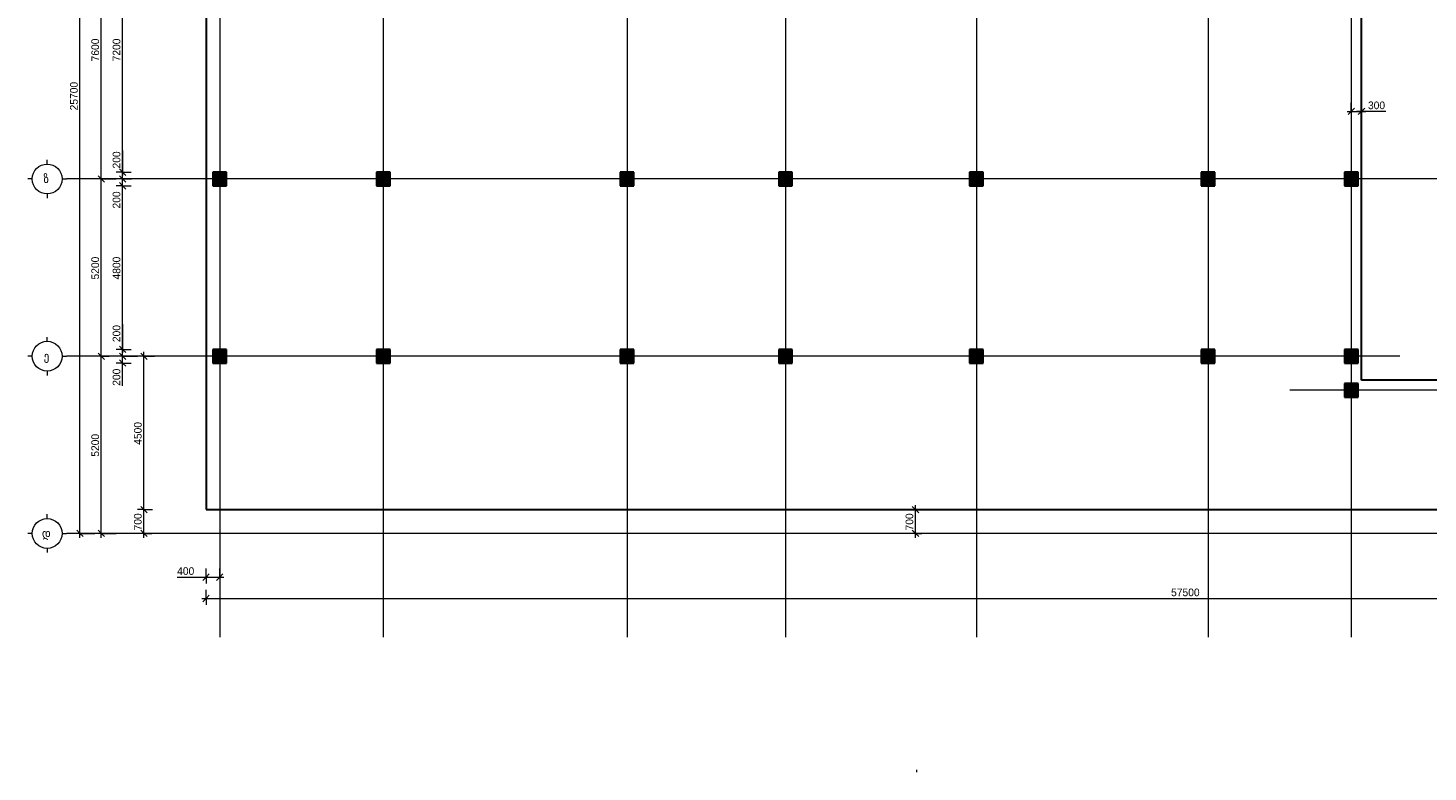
# Model space of a CAD drawing. Header units: millimetres. Extents: x -21725 to 46725, y 10400 to 54520.
# Tile 1 of 6: x -21725 to 19351, y 10400 to 32231. Entities that reach past the tile are written whole.
import ezdxf

# ---------------------------------------------------------------- set-up
doc = ezdxf.new("R2010")
doc.units = ezdxf.units.MM
doc.linetypes.add('StructuralPlan-B01_RCW$0$Grid Line', pattern=[22.225, 12.7, -3.175, 3.175, -3.175])
doc.linetypes.add('StructuralPlan-B01_RCW$0$Hidden 1_5', pattern=[2.2, 1.5, -0.7])
for name, color, linetype, lineweight in [('S - LINE', 7, 'Continuous', 15), ('StructuralPlan-B01_RCW$0$A-010-D_DIM', 7, 'Continuous', 5), ('StructuralPlan-B01_RCW$0$A-010-D_DIM-125', 7, 'Continuous', 5), ('StructuralPlan-B01_RCW$0$S-160-M_FOUND', 7, 'Continuous', 30), ('StructuralPlan-B01_RCW$0$S-280-M_COLUMN', 7, 'Continuous', 30), ('StructuralPlan-B01_RCW$0$S-280-M_COLUMN main', 7, 'Continuous', 30), ('StructuralPlan-B01_RCW$0$Z-030-M_GRID', 7, 'Continuous', 5), ('StructuralPlan-B01_RCW$0$Z-033_T_GRIDREF', 7, 'Continuous', 5)]:
    doc.layers.add(name, color=color, linetype=linetype, lineweight=lineweight)
doc.layers.add('StructuralPlan-B01_RCW$0$A-010-M_LINE', color=7, linetype='Continuous', lineweight=5, true_color=0x00a600)
doc.styles.add('StructuralPlan-B01_RCW$0$Cubicon', font='Cubicon.ttf', dxfattribs={"height": 250})
doc.styles.add('StructuralPlan-B01_RCW$0$Cubicon_2', font='Cubicon.ttf', dxfattribs={"height": 225})
doc.dimstyles.new('StructuralPlan-B01_RCW$0$CUB_DIM_1_8', dxfattribs={"dimscale": 304.8, "dimtxt": 227.001572, "dimasz": 0.615157, "dimexe": 0.615157, "dimexo": 0.0625, "dimgap": 0, "dimtad": 1, "dimdec": 0, "dimzin": 0, "dimdsep": 46, "dimtxsty": 'StructuralPlan-B01_RCW$0$Cubicon_2', "dimblk1": 'StructuralPlan-B01_RCW$0$_Oblique', "dimblk2": 'StructuralPlan-B01_RCW$0$_Oblique', "dimsah": 1, "dimcen": 0.09, "dimdle": 0.410105, "dimazin": 0, "dimtfac": 1, "dimtdec": 4, "dimtix": 1, "dimtmove": 0, "dimatfit": 3, "dimfxl": 0.82021, "dimfxlon": 1, "dimtvp": 1, "dimtolj": 1, "dimtzin": 0, "dimarcsym": 2})
doc.dimstyles.new('StructuralPlan-B01_RCW$0$CUB_DIM_1_8_1', dxfattribs={"dimscale": 304.8, "dimtxt": 227.001572, "dimasz": 0.615157, "dimexe": 0.615157, "dimexo": 0.0625, "dimgap": 0, "dimtad": 1, "dimdec": 0, "dimzin": 0, "dimdsep": 46, "dimtxsty": 'StructuralPlan-B01_RCW$0$Cubicon_2', "dimblk1": 'StructuralPlan-B01_RCW$0$_Oblique', "dimblk2": 'StructuralPlan-B01_RCW$0$_Oblique', "dimsah": 1, "dimcen": 0.09, "dimdle": 0.410105, "dimazin": 0, "dimtfac": 1, "dimtdec": 4, "dimtix": 1, "dimtmove": 1, "dimatfit": 3, "dimfxl": 0.82021, "dimfxlon": 1, "dimtvp": 1, "dimtolj": 1, "dimtzin": 0, "dimarcsym": 2})

# ---------------------------------------------------------------- blocks, each defined once
blk = doc.blocks.new('StructuralPlan-B01_RCW$0$00_CUB_CO_RC_Rectangular - B4_400X400_G-2931189-B01_RCW')
at = {"layer": 'StructuralPlan-B01_RCW$0$S-280-M_COLUMN main', "linetype": 'StructuralPlan-B01_RCW$0$Hidden 1_5', "true_color": 0xa4a4a4}
blk.add_hatch(color=253, dxfattribs=at).paths.add_polyline_path([(200, 200), (-200, 200), (-200, -200), (200, -200)])
at = {"layer": 'StructuralPlan-B01_RCW$0$S-280-M_COLUMN'}
for p, q in [((200, 200), (-200, 200)), ((-200, 200), (-200, -200)), ((200, -200), (200, 200)), ((-200, -200), (200, -200))]:
    blk.add_line(p, q, dxfattribs=at)
blk = doc.blocks.new('StructuralPlan-B01_RCW$0$Grid - 00_CUB_ღერძის თავი-752507-B01_RCW')
at = {"layer": 'StructuralPlan-B01_RCW$0$Z-033_T_GRIDREF'}
for p, q in [((0, 3.5), (0, 4.5)), ((-3.5, 0), (-4.5, 0)), ((3.5, 0), (4.5, 0)), ((0, -3.5), (0, -4.5))]:
    blk.add_line(p, q, dxfattribs=at)
blk.add_circle((0, 0), 3.5, dxfattribs=at)
blk = doc.blocks.new('StructuralPlan-B01_RCW$0$DIMBLOCK17-B01_RCW')
at = {"layer": 'StructuralPlan-B01_RCW$0$A-010-D_DIM-125', "transparency": 16777216}
for p, q in [((-20200, 43100), (-20294, 43194)), ((-20200, 17275), (-20200, 43225)), ((-20200, 43100), (-20387, 43100)), ((-20200, 43100), (-20106, 43006)), ((-20200, 43100), (-19761, 43100)), ((-20200, 17400), (-20387, 17400)), ((-20200, 17400), (-20294, 17494)), ((-20200, 17400), (-20106, 17306)), ((-20200, 17400), (-19761, 17400))]:
    blk.add_line(p, q, dxfattribs=at)
at = {"layer": 'StructuralPlan-B01_RCW$0$A-010-D_DIM-125', "color": 0, "transparency": 16777216, "insert": (-20491, 29813), "char_height": 225, "width": 1047.7, "attachment_point": 1, "rotation": 90, "line_spacing_factor": 0.931288, "style": 'StructuralPlan-B01_RCW$0$Cubicon_2'}
blk.add_mtext('25700', dxfattribs=at)
blk = doc.blocks.new('StructuralPlan-B01_RCW$0$_Oblique')
at = {"color": 0, "linetype": 'ByBlock', "lineweight": -2}
blk.add_line((-0.5, -0.5), (0.5, 0.5), dxfattribs=at)
blk = doc.blocks.new('StructuralPlan-B01_RCW$0$DIMBLOCK18-B01_RCW')
at = {"layer": 'StructuralPlan-B01_RCW$0$A-010-D_DIM-125', "transparency": 16777216}
for p, q in [((-19575, 22600), (-19762, 22600)), ((-19575, 22600), (-19669, 22694)), ((-19575, 17275), (-19575, 22600)), ((-19575, 22600), (-19481, 22506)), ((-19575, 22600), (-19343, 22600)), ((-19575, 17400), (-19762, 17400)), ((-19575, 17400), (-19669, 17494)), ((-19575, 17400), (-19481, 17306)), ((-19575, 17400), (-19136, 17400))]:
    blk.add_line(p, q, dxfattribs=at)
at = {"layer": 'StructuralPlan-B01_RCW$0$A-010-D_DIM-125', "color": 0, "transparency": 16777216, "insert": (-19866, 19651), "char_height": 225, "width": 838.16, "attachment_point": 1, "rotation": 90, "line_spacing_factor": 0.931288, "style": 'StructuralPlan-B01_RCW$0$Cubicon_2'}
blk.add_mtext('5200', dxfattribs=at)
blk = doc.blocks.new('StructuralPlan-B01_RCW$0$DIMBLOCK19-B01_RCW')
at = {"layer": 'StructuralPlan-B01_RCW$0$A-010-D_DIM-125', "transparency": 16777216}
for p, q in [((-19575, 27800), (-19762, 27800)), ((-19575, 27800), (-19669, 27894)), ((-19575, 22600), (-19575, 27800)), ((-19575, 27800), (-19481, 27706)), ((-19575, 27800), (-19136, 27800)), ((-19575, 22600), (-19762, 22600)), ((-19575, 22600), (-19669, 22694)), ((-19575, 22600), (-19481, 22506)), ((-19575, 22600), (-19343, 22600))]:
    blk.add_line(p, q, dxfattribs=at)
at = {"layer": 'StructuralPlan-B01_RCW$0$A-010-D_DIM-125', "color": 0, "transparency": 16777216, "insert": (-19866, 24851), "char_height": 225, "width": 838.16, "attachment_point": 1, "rotation": 90, "line_spacing_factor": 0.931288, "style": 'StructuralPlan-B01_RCW$0$Cubicon_2'}
blk.add_mtext('5200', dxfattribs=at)
blk = doc.blocks.new('StructuralPlan-B01_RCW$0$DIMBLOCK20-B01_RCW')
at = {"layer": 'StructuralPlan-B01_RCW$0$A-010-D_DIM-125', "transparency": 16777216}
for p, q in [((-19575, 35400), (-19762, 35400)), ((-19575, 35400), (-19669, 35494)), ((-19575, 27800), (-19575, 35400)), ((-19575, 35400), (-19481, 35306)), ((-19575, 35400), (-19136, 35400)), ((-19575, 27800), (-19762, 27800)), ((-19575, 27800), (-19669, 27894)), ((-19575, 27800), (-19481, 27706)), ((-19575, 27800), (-19136, 27800))]:
    blk.add_line(p, q, dxfattribs=at)
at = {"layer": 'StructuralPlan-B01_RCW$0$A-010-D_DIM-125', "color": 0, "transparency": 16777216, "insert": (-19866, 31251), "char_height": 225, "width": 838.16, "attachment_point": 1, "rotation": 90, "line_spacing_factor": 0.931288, "style": 'StructuralPlan-B01_RCW$0$Cubicon_2'}
blk.add_mtext('7600', dxfattribs=at)
blk = doc.blocks.new('StructuralPlan-B01_RCW$0$DIMBLOCK60-B01_RCW')
at = {"layer": 'StructuralPlan-B01_RCW$0$A-010-D_DIM-125', "transparency": 16777216}
for p, q in [((-17349, 16117), (-16701, 16117)), ((-16701, 16117), (-16300, 16117)), ((-16625, 16117), (-15975, 16117)), ((-16500, 16117), (-16594, 16023)), ((-16500, 16117), (-16500, 16367)), ((-16500, 16117), (-16406, 16210)), ((-16500, 16117), (-16500, 15929)), ((-16100, 16117), (-16194, 16023)), ((-16100, 16117), (-16100, 16367)), ((-16100, 16117), (-16006, 16210)), ((-16100, 16117), (-16100, 15929))]:
    blk.add_line(p, q, dxfattribs=at)
at = {"layer": 'StructuralPlan-B01_RCW$0$A-010-D_DIM-125', "color": 0, "transparency": 16777216, "insert": (-17349, 16408), "char_height": 225, "width": 628.62, "attachment_point": 1, "line_spacing_factor": 0.931288, "style": 'StructuralPlan-B01_RCW$0$Cubicon_2'}
blk.add_mtext('400', dxfattribs=at)
blk = doc.blocks.new('StructuralPlan-B01_RCW$0$DIMBLOCK61-B01_RCW')
at = {"layer": 'StructuralPlan-B01_RCW$0$A-010-D_DIM-125', "transparency": 16777216}
for p, q in [((-16500, 15492), (-16500, 15742)), ((41000, 15492), (41000, 15742)), ((-16625, 15492), (41125, 15492)), ((-16500, 15492), (-16594, 15398)), ((-16500, 15492), (-16406, 15585)), ((-16500, 15492), (-16500, 15304)), ((41000, 15492), (40906, 15398)), ((41000, 15492), (41094, 15585)), ((41000, 15492), (41000, 15304))]:
    blk.add_line(p, q, dxfattribs=at)
at = {"layer": 'StructuralPlan-B01_RCW$0$A-010-D_DIM-125', "color": 0, "transparency": 16777216, "insert": (11813, 15783), "char_height": 225, "width": 1047.7, "attachment_point": 1, "line_spacing_factor": 0.931288, "style": 'StructuralPlan-B01_RCW$0$Cubicon_2'}
blk.add_mtext('57500', dxfattribs=at)
blk = doc.blocks.new('StructuralPlan-B01_RCW$0$DIMBLOCK63-B01_RCW')
at = {"layer": 'StructuralPlan-B01_RCW$0$A-010-D_DIM-125', "transparency": 16777216}
for p, q in [((4315, 18100), (4065, 18100)), ((4315, 18100), (4221, 18194)), ((4315, 17275), (4315, 18225)), ((4315, 18100), (4408, 18006)), ((4315, 18100), (4502, 18100)), ((4315, 17400), (4065, 17400)), ((4315, 17400), (4221, 17494)), ((4315, 17400), (4408, 17306)), ((4315, 17400), (4502, 17400))]:
    blk.add_line(p, q, dxfattribs=at)
at = {"layer": 'StructuralPlan-B01_RCW$0$A-010-D_DIM-125', "color": 0, "transparency": 16777216, "insert": (4023, 17488), "char_height": 225, "width": 628.62, "attachment_point": 1, "rotation": 90, "line_spacing_factor": 0.931288, "style": 'StructuralPlan-B01_RCW$0$Cubicon_2'}
blk.add_mtext('700', dxfattribs=at)
blk = doc.blocks.new('StructuralPlan-B01_RCW$0$DIMBLOCK64-B01_RCW')
at = {"layer": 'StructuralPlan-B01_RCW$0$A-010-D_DIM-125', "transparency": 16777216}
for p, q in [((17100, 29783), (17100, 30033)), ((17400, 29783), (17400, 30033)), ((16975, 29783), (17525, 29783)), ((17100, 29783), (17006, 29689)), ((17100, 29783), (17194, 29876)), ((17100, 29783), (17100, 29595)), ((17464, 29783), (17250, 29783)), ((17400, 29783), (17306, 29689)), ((17400, 29783), (17494, 29876)), ((17400, 29783), (17400, 29595)), ((18113, 29783), (17464, 29783))]:
    blk.add_line(p, q, dxfattribs=at)
at = {"layer": 'StructuralPlan-B01_RCW$0$A-010-D_DIM-125', "color": 0, "transparency": 16777216, "insert": (17589, 30074), "char_height": 225, "width": 628.62, "attachment_point": 1, "line_spacing_factor": 0.931288, "style": 'StructuralPlan-B01_RCW$0$Cubicon_2'}
blk.add_mtext('300', dxfattribs=at)
blk = doc.blocks.new('StructuralPlan-B01_RCW$0$DIMBLOCK83-B01_RCW')
at = {"layer": 'StructuralPlan-B01_RCW$0$A-010-D_DIM-125', "transparency": 16777216}
for p, q in [((-18950, 22600), (-19137, 22600)), ((-18950, 22600), (-19044, 22694)), ((-18950, 22275), (-18950, 22600)), ((-18950, 22600), (-18856, 22506)), ((-18950, 22600), (-18511, 22600)), ((-18950, 22400), (-19137, 22400)), ((-18950, 22400), (-19044, 22494)), ((-18950, 22381), (-18950, 22500)), ((-18950, 22400), (-18856, 22306)), ((-18950, 22400), (-18700, 22400)), ((-18950, 21733), (-18950, 22381))]:
    blk.add_line(p, q, dxfattribs=at)
at = {"layer": 'StructuralPlan-B01_RCW$0$A-010-D_DIM-125', "color": 0, "transparency": 16777216, "insert": (-19241, 21733), "char_height": 225, "width": 628.62, "attachment_point": 1, "rotation": 90, "line_spacing_factor": 0.931288, "style": 'StructuralPlan-B01_RCW$0$Cubicon_2'}
blk.add_mtext('200', dxfattribs=at)
blk = doc.blocks.new('StructuralPlan-B01_RCW$0$DIMBLOCK84-B01_RCW')
at = {"layer": 'StructuralPlan-B01_RCW$0$A-010-D_DIM-125', "transparency": 16777216}
for p, q in [((-18950, 23538), (-18950, 22889)), ((-18950, 22800), (-19137, 22800)), ((-18950, 22600), (-19137, 22600)), ((-18950, 22800), (-19044, 22894)), ((-18950, 22600), (-19044, 22694)), ((-18950, 22889), (-18950, 22700)), ((-18950, 22600), (-18950, 22800)), ((-18950, 22800), (-18856, 22706)), ((-18950, 22800), (-18700, 22800)), ((-18950, 22600), (-18856, 22506)), ((-18950, 22600), (-18511, 22600))]:
    blk.add_line(p, q, dxfattribs=at)
at = {"layer": 'StructuralPlan-B01_RCW$0$A-010-D_DIM-125', "color": 0, "transparency": 16777216, "insert": (-19241, 23014), "char_height": 225, "width": 628.62, "attachment_point": 1, "rotation": 90, "line_spacing_factor": 0.931288, "style": 'StructuralPlan-B01_RCW$0$Cubicon_2'}
blk.add_mtext('200', dxfattribs=at)
blk = doc.blocks.new('StructuralPlan-B01_RCW$0$DIMBLOCK85-B01_RCW')
at = {"layer": 'StructuralPlan-B01_RCW$0$A-010-D_DIM-125', "transparency": 16777216}
for p, q in [((-18950, 27600), (-19137, 27600)), ((-18950, 27600), (-19044, 27694)), ((-18950, 22800), (-18950, 27600)), ((-18950, 27600), (-18856, 27506)), ((-18950, 27600), (-18700, 27600)), ((-18950, 22800), (-19137, 22800)), ((-18950, 22800), (-19044, 22894)), ((-18950, 22800), (-18856, 22706)), ((-18950, 22800), (-18700, 22800))]:
    blk.add_line(p, q, dxfattribs=at)
at = {"layer": 'StructuralPlan-B01_RCW$0$A-010-D_DIM-125', "color": 0, "transparency": 16777216, "insert": (-19241, 24851), "char_height": 225, "width": 838.16, "attachment_point": 1, "rotation": 90, "line_spacing_factor": 0.931288, "style": 'StructuralPlan-B01_RCW$0$Cubicon_2'}
blk.add_mtext('4800', dxfattribs=at)
blk = doc.blocks.new('StructuralPlan-B01_RCW$0$DIMBLOCK86-B01_RCW')
at = {"layer": 'StructuralPlan-B01_RCW$0$A-010-D_DIM-125', "transparency": 16777216}
for p, q in [((-18950, 27800), (-19137, 27800)), ((-18950, 27600), (-19137, 27600)), ((-18950, 27800), (-19044, 27894)), ((-18950, 27600), (-19044, 27694)), ((-18950, 27600), (-18950, 27800)), ((-18950, 27800), (-18856, 27706)), ((-18950, 27800), (-18684, 27800)), ((-18950, 27583), (-18950, 27700)), ((-18950, 27600), (-18856, 27506)), ((-18950, 27600), (-18700, 27600)), ((-18950, 26934), (-18950, 27583))]:
    blk.add_line(p, q, dxfattribs=at)
at = {"layer": 'StructuralPlan-B01_RCW$0$A-010-D_DIM-125', "color": 0, "transparency": 16777216, "insert": (-19241, 26934), "char_height": 225, "width": 628.62, "attachment_point": 1, "rotation": 90, "line_spacing_factor": 0.931288, "style": 'StructuralPlan-B01_RCW$0$Cubicon_2'}
blk.add_mtext('200', dxfattribs=at)
blk = doc.blocks.new('StructuralPlan-B01_RCW$0$DIMBLOCK87-B01_RCW')
at = {"layer": 'StructuralPlan-B01_RCW$0$A-010-D_DIM-125', "transparency": 16777216}
for p, q in [((-18950, 28632), (-18950, 27983)), ((-18950, 28000), (-19137, 28000)), ((-18950, 28000), (-19044, 28094)), ((-18950, 27800), (-18950, 28000)), ((-18950, 28000), (-18856, 27906)), ((-18950, 28000), (-18700, 28000)), ((-18950, 27983), (-18950, 27900)), ((-18950, 27800), (-19137, 27800)), ((-18950, 27800), (-19044, 27894)), ((-18950, 27800), (-18856, 27706)), ((-18950, 27800), (-18684, 27800))]:
    blk.add_line(p, q, dxfattribs=at)
at = {"layer": 'StructuralPlan-B01_RCW$0$A-010-D_DIM-125', "color": 0, "transparency": 16777216, "insert": (-19241, 28108), "char_height": 225, "width": 628.62, "attachment_point": 1, "rotation": 90, "line_spacing_factor": 0.931288, "style": 'StructuralPlan-B01_RCW$0$Cubicon_2'}
blk.add_mtext('200', dxfattribs=at)
blk = doc.blocks.new('StructuralPlan-B01_RCW$0$DIMBLOCK88-B01_RCW')
at = {"layer": 'StructuralPlan-B01_RCW$0$A-010-D_DIM-125', "transparency": 16777216}
for p, q in [((-18950, 35200), (-19137, 35200)), ((-18950, 35200), (-19044, 35294)), ((-18950, 28000), (-18950, 35200)), ((-18950, 35200), (-18856, 35106)), ((-18950, 35200), (-18700, 35200)), ((-18950, 28000), (-19137, 28000)), ((-18950, 28000), (-19044, 28094)), ((-18950, 28000), (-18856, 27906)), ((-18950, 28000), (-18700, 28000))]:
    blk.add_line(p, q, dxfattribs=at)
at = {"layer": 'StructuralPlan-B01_RCW$0$A-010-D_DIM-125', "color": 0, "transparency": 16777216, "insert": (-19241, 31251), "char_height": 225, "width": 838.16, "attachment_point": 1, "rotation": 90, "line_spacing_factor": 0.931288, "style": 'StructuralPlan-B01_RCW$0$Cubicon_2'}
blk.add_mtext('7200', dxfattribs=at)
blk = doc.blocks.new('StructuralPlan-B01_RCW$0$DIMBLOCK94-B01_RCW')
at = {"layer": 'StructuralPlan-B01_RCW$0$A-010-D_DIM-125', "transparency": 16777216}
for p, q in [((-18325, 18100), (-18512, 18100)), ((-18325, 18100), (-18419, 18194)), ((-18325, 17275), (-18325, 18100)), ((-18325, 18100), (-18231, 18006)), ((-18325, 18100), (-18075, 18100)), ((-18325, 17400), (-18512, 17400)), ((-18325, 17400), (-18419, 17494)), ((-18325, 17400), (-18231, 17306)), ((-18325, 17400), (-18093, 17400))]:
    blk.add_line(p, q, dxfattribs=at)
at = {"layer": 'StructuralPlan-B01_RCW$0$A-010-D_DIM-125', "color": 0, "transparency": 16777216, "insert": (-18616, 17488), "char_height": 225, "width": 628.62, "attachment_point": 1, "rotation": 90, "line_spacing_factor": 0.931288, "style": 'StructuralPlan-B01_RCW$0$Cubicon_2'}
blk.add_mtext('700', dxfattribs=at)
blk = doc.blocks.new('StructuralPlan-B01_RCW$0$DIMBLOCK95-B01_RCW')
at = {"layer": 'StructuralPlan-B01_RCW$0$A-010-D_DIM-125', "transparency": 16777216}
for p, q in [((-18325, 22600), (-18512, 22600)), ((-18325, 22600), (-18419, 22694)), ((-18325, 18100), (-18325, 22725)), ((-18325, 22600), (-18231, 22506)), ((-18325, 22600), (-18016, 22600)), ((-18325, 18100), (-18512, 18100)), ((-18325, 18100), (-18419, 18194)), ((-18325, 18100), (-18231, 18006)), ((-18325, 18100), (-18075, 18100))]:
    blk.add_line(p, q, dxfattribs=at)
at = {"layer": 'StructuralPlan-B01_RCW$0$A-010-D_DIM-125', "color": 0, "transparency": 16777216, "insert": (-18616, 20001), "char_height": 225, "width": 838.16, "attachment_point": 1, "rotation": 90, "line_spacing_factor": 0.931288, "style": 'StructuralPlan-B01_RCW$0$Cubicon_2'}
blk.add_mtext('4500', dxfattribs=at)
blk = doc.blocks.new('StructuralPlan-B01_RCW')
at = {"layer": 'StructuralPlan-B01_RCW$0$S-280-M_COLUMN main', "true_color": 0xa4a4a4, "transparency": 33554684}
for points in [[(-16300, 22400), (-15900, 22400), (-15900, 22800), (-16300, 22800)], [(-11100, 22400), (-11100, 22800), (-11500, 22800), (-11500, 22400)], [(-4350, 22400), (-3950, 22400), (-3950, 22800), (-4350, 22800)], [(700, 22400), (700, 22800), (300, 22800), (300, 22400)], [(5900, 22400), (6300, 22400), (6300, 22800), (5900, 22800)], [(12700, 22400), (13100, 22400), (13100, 22800), (12700, 22800)], [(16900, 22400), (17300, 22400), (17300, 22800), (16900, 22800)], [(17300, 21400), (17300, 21800), (16900, 21800), (16900, 21400)]]:
    blk.add_hatch(color=253, dxfattribs=at).paths.add_polyline_path(points)
at = {"layer": 'StructuralPlan-B01_RCW$0$A-010-M_LINE', "color": 7, "lineweight": 9, "transparency": 33554684}
blk.add_line((4350, 10400.1), (4350, 10460.1), dxfattribs=at)
at = {"layer": 'StructuralPlan-B01_RCW$0$S-160-M_FOUND', "transparency": 33554684}
for p, q in [((-16500, 43700), (-16500, 18100)), ((17400, 21900), (17400, 43700)), ((41000, 21900), (17400, 21900)), ((-16500, 18100), (40550, 18100))]:
    blk.add_line(p, q, dxfattribs=at)
at = {"layer": 'StructuralPlan-B01_RCW$0$S-280-M_COLUMN', "transparency": 33554684}
for p, q in [((-16300, 22800), (-16300, 22400)), ((-15900, 22800), (-16300, 22800)), ((-15900, 22400), (-15900, 22800)), ((-11500, 22800), (-11500, 22400)), ((-11100, 22800), (-11500, 22800)), ((-11100, 22400), (-11100, 22800)), ((-4350, 22800), (-4350, 22400)), ((-3950, 22800), (-4350, 22800)), ((-3950, 22400), (-3950, 22800)), ((300, 22800), (300, 22400)), ((700, 22800), (300, 22800)), ((700, 22400), (700, 22800)), ((5900, 22800), (5900, 22400)), ((6300, 22800), (5900, 22800)), ((6300, 22400), (6300, 22800)), ((12700, 22800), (12700, 22400)), ((13100, 22800), (12700, 22800)), ((13100, 22400), (13100, 22800)), ((16900, 22800), (16900, 22400)), ((17300, 22800), (16900, 22800)), ((17300, 22400), (17300, 22800)), ((-16300, 22400), (-15900, 22400)), ((-11500, 22400), (-11100, 22400)), ((-4350, 22400), (-3950, 22400)), ((300, 22400), (700, 22400)), ((5900, 22400), (6300, 22400)), ((12700, 22400), (13100, 22400)), ((16900, 22400), (17300, 22400)), ((16900, 21800), (16900, 21400)), ((17300, 21800), (16900, 21800)), ((17300, 21400), (17300, 21800)), ((16900, 21400), (17300, 21400))]:
    blk.add_line(p, q, dxfattribs=at)
at = {"layer": 'StructuralPlan-B01_RCW$0$Z-030-M_GRID', "linetype": 'StructuralPlan-B01_RCW$0$Grid Line', "transparency": 33554684}
for p, q in [((-16100, 47600), (-16100, 14355.5)), ((-11300, 47600), (-11300, 14355.5)), ((-4150, 47600), (-4150, 14355.5)), ((500, 47600), (500, 14355.5)), ((6100, 47600), (6100, 14355.5)), ((12900, 47600), (12900, 14355.5)), ((17100, 47600), (17100, 14355.5)), ((45600, 27800), (-20600, 27800)), ((18521.8, 22600), (-20600, 22600)), ((45600, 21600), (15299.3, 21600)), ((45600, 17400), (-20600, 17400))]:
    blk.add_line(p, q, dxfattribs=at)
at = {"layer": 'StructuralPlan-B01_RCW$0$S-280-M_COLUMN main', "transparency": 33554684, "rotation": 180}
for p in [(-16100, 27800), (-11300, 27800), (-4150, 27800), (500, 27800), (6100, 27800), (12900, 27800), (17100, 27800)]:
    blk.add_blockref('StructuralPlan-B01_RCW$0$00_CUB_CO_RC_Rectangular - B4_400X400_G-2931189-B01_RCW', p, dxfattribs=at)
at = {"layer": 'StructuralPlan-B01_RCW$0$Z-033_T_GRIDREF', "transparency": 33554684, "xscale": 125, "yscale": 125, "zscale": 125}
for p, rotation in [((-21162.5, 27800), 89.99999999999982), ((-21162.5, 22600), 89.9999999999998), ((-21162.5, 17400), 89.99999999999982)]:
    blk.add_blockref('StructuralPlan-B01_RCW$0$Grid - 00_CUB_ღერძის თავი-752507-B01_RCW', p, dxfattribs=dict(at, rotation=rotation))
at = {"layer": 'StructuralPlan-B01_RCW$0$Z-033_T_GRIDREF', "transparency": 33554684, "char_height": 250, "attachment_point": 1, "style": 'StructuralPlan-B01_RCW$0$Cubicon'}
for s, insert, width in [('\\fCubicon|b0|i0|c254|p2|;ზ', (-21271.2, 27933.9), 260.548), ('\\fCubicon|b0|i0|c254|p2|;ე', (-21262.4, 22733.9), 240.506), ('\\fCubicon|b0|i0|c254|p2|;დ', (-21316.8, 17533.9), 370.78)]:
    blk.add_mtext(s, dxfattribs=dict(at, insert=insert, width=width))
at = {"layer": 'StructuralPlan-B01_RCW$0$A-010-D_DIM', "transparency": 33554684}
for base, p1, p2, override, picture, middle in [((-20200, 43100), (-19760.9, 17400), (-19760.9, 43100), {"dimpost": '<>', "dimfxl": 25700}, 'StructuralPlan-B01_RCW$0$DIMBLOCK17-B01_RCW', (-20314.8, 30250)), ((-19575, 35400), (-19135.9, 27800), (-19135.9, 35400), {"dimpost": '<>', "dimfxl": 7600}, 'StructuralPlan-B01_RCW$0$DIMBLOCK20-B01_RCW', (-19689.8, 31600)), ((-18950, 35200), (-18700, 28000), (-18700, 35200), {"dimpost": '<>', "dimfxl": 7200}, 'StructuralPlan-B01_RCW$0$DIMBLOCK88-B01_RCW', (-19064.8, 31600)), ((-19575, 27800), (-19343.1, 22600), (-19135.9, 27800), {"dimpost": '<>', "dimfxl": 5204.124479}, 'StructuralPlan-B01_RCW$0$DIMBLOCK19-B01_RCW', (-19689.8, 25200)), ((-18950, 27600), (-18700, 22800), (-18700, 27600), {"dimpost": '<>', "dimfxl": 4800}, 'StructuralPlan-B01_RCW$0$DIMBLOCK85-B01_RCW', (-19064.8, 25200)), ((-19575, 22600), (-19135.9, 17400), (-19343.1, 22600), {"dimpost": '<>', "dimfxl": 5204.124479}, 'StructuralPlan-B01_RCW$0$DIMBLOCK18-B01_RCW', (-19689.8, 20000)), ((-18325, 22600), (-18075, 18100), (-18016.3, 22600), {"dimpost": '<>', "dimfxl": 4500.382481}, 'StructuralPlan-B01_RCW$0$DIMBLOCK95-B01_RCW', (-18439.8, 20350)), ((-18325, 18100), (-18093.1, 17400), (-18075, 18100), {"dimpost": '<>', "dimfxl": 700.232738}, 'StructuralPlan-B01_RCW$0$DIMBLOCK94-B01_RCW', (-18439.8, 17750)), ((4314.7, 18100), (4064.7, 17400), (4064.7, 18100), {"dimpost": '<>', "dimfxl": 700}, 'StructuralPlan-B01_RCW$0$DIMBLOCK63-B01_RCW', (4199.9, 17750))]:
    dim = blk.add_linear_dim(base=base, p1=p1, p2=p2, angle=90, dimstyle='StructuralPlan-B01_RCW$0$CUB_DIM_1_8', override=override, dxfattribs=at)
    dim.commit()
    dim.dimension.update_dxf_attribs({"geometry": picture, "text_midpoint": middle})
for base, p1, p2, override, picture, middle in [((17400, 29782.5), (17100, 30032.5), (17400, 30032.5), {"dimpost": '<>', "dimfxl": 300}, 'StructuralPlan-B01_RCW$0$DIMBLOCK64-B01_RCW', (17903.5, 29923.9)), ((-16100, 16116.5), (-16500, 16366.5), (-16100, 16366.5), {"dimpost": '<>', "dimfxl": 400}, 'StructuralPlan-B01_RCW$0$DIMBLOCK60-B01_RCW', (-17035.1, 16257.9))]:
    dim = blk.add_linear_dim(base=base, p1=p1, p2=p2, dimstyle='StructuralPlan-B01_RCW$0$CUB_DIM_1_8_1', override=override, dxfattribs=at)
    dim.commit()
    dim.dimension.update_dxf_attribs({"geometry": picture, "text_midpoint": middle, "dimtype": 128})
for base, p1, p2, override, picture, middle in [((-18950, 28000), (-18683.8, 27800), (-18700, 28000), {"dimpost": '<>', "dimfxl": 200.652889}, 'StructuralPlan-B01_RCW$0$DIMBLOCK87-B01_RCW', (-19091.4, 28422.6)), ((-18950, 27800), (-18700, 27600), (-18683.8, 27800), {"dimpost": '<>', "dimfxl": 200.652889}, 'StructuralPlan-B01_RCW$0$DIMBLOCK86-B01_RCW', (-19091.4, 27248)), ((-18950, 22800), (-18510.9, 22600), (-18700, 22800), {"dimpost": '<>', "dimfxl": 275.242332}, 'StructuralPlan-B01_RCW$0$DIMBLOCK84-B01_RCW', (-19091.4, 23328)), ((-18950, 22600), (-18700, 22400), (-18510.9, 22600), {"dimpost": '<>', "dimfxl": 275.242332}, 'StructuralPlan-B01_RCW$0$DIMBLOCK83-B01_RCW', (-19091.4, 22046.9))]:
    dim = blk.add_linear_dim(base=base, p1=p1, p2=p2, angle=90, dimstyle='StructuralPlan-B01_RCW$0$CUB_DIM_1_8_1', override=override, dxfattribs=at)
    dim.commit()
    dim.dimension.update_dxf_attribs({"geometry": picture, "text_midpoint": middle, "dimtype": 128, "text_rotation": 90})
dim = blk.add_linear_dim(base=(41000, 15491.5), p1=(-16500, 15741.5), p2=(41000, 15741.5), dimstyle='StructuralPlan-B01_RCW$0$CUB_DIM_1_8', override={"dimpost": '<>', "dimfxl": 57500}, dxfattribs=at)
dim.commit()
dim.dimension.update_dxf_attribs({"geometry": 'StructuralPlan-B01_RCW$0$DIMBLOCK61-B01_RCW', "text_midpoint": (12250, 15606.3)})

msp = doc.modelspace()

# ---------------------------------------------------------------- block references
at = {"layer": 'S - LINE', "transparency": 33554684}
msp.add_blockref('StructuralPlan-B01_RCW', (0, 0), dxfattribs=at)

doc.saveas('drawing.dxf')
